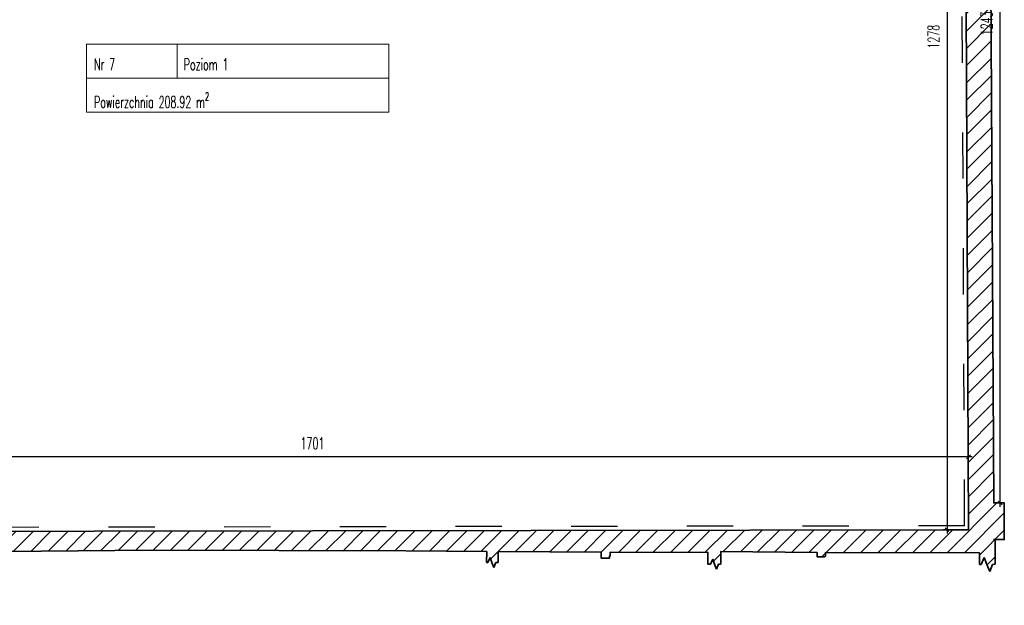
# Model space of a CAD drawing. Header units: millimetres. Extents: x 19887 to 192597, y -14203 to 39042.
# Tile 166 of 256: x 53758 to 56566, y -13524 to -11855. Entities that reach past the tile are written whole.
import ezdxf

# ---------------------------------------------------------------- set-up
doc = ezdxf.new("R2010")
doc.units = ezdxf.units.MM
doc.linetypes.add('ACAD_ISO03W100', pattern=[30, 12, -18])
doc.layers.get('Defpoints').update_dxf_attribs({"color": 4})
doc.layers.add('Basen_rzut_poziom_1_obrys', color=252, linetype='Continuous', lineweight=35)
doc.layers.add('Tabela', color=1, linetype='Continuous', lineweight=0)
for name, color, linetype in [('Sufit podwieszany', 252, 'Continuous'), ('Wymiarowanie', 3, 'Continuous'), ('Wypełnienie', 252, 'Continuous')]:
    doc.layers.add(name, color=color, linetype=linetype)
doc.styles.add('ROMANS', font='romans.shx', dxfattribs={"width": 0.6})
doc.styles.get("Standard").update_dxf_attribs({"font": 'arial.ttf'})
doc.dimstyles.new('000001FB70622F18', dxfattribs={"dimtxt": 20, "dimasz": 5, "dimexe": 5, "dimexo": 1, "dimgap": 20, "dimtad": 1, "dimtoh": 1, "dimdec": 0, "dimtxsty": 'Standard', "dimblk": 'OBLIQUE', "dimcen": 0, "dimdle": 5, "dimclrd": 252, "dimclre": 252, "dimclrt": 252, "dimadec": 0, "dimazin": 0, "dimtfac": 1, "dimtdec": 0, "dimtmove": 0, "dimatfit": 3, "dimldrblk": 'OBLIQUE', "dimfxl": 150, "dimfxlon": 1, "dimlwd": 25, "dimlwe": 25, "dimarcsym": 1})

# ---------------------------------------------------------------- blocks, each defined once
blk = doc.blocks.new('_Oblique')
at = {"color": 0, "linetype": 'ByBlock', "lineweight": -2}
blk.add_line((-0.5, -0.5), (0.5, 0.5), dxfattribs=at)
blk = doc.blocks.new('*D842')
at = {"layer": 'Defpoints', "color": 0}
for p in [(3714.8, -5151.4), (3761.1, -5151.4), (3752.9, -6394.4)]:
    blk.add_point(p, dxfattribs=at)
at = {"layer": 'Wymiarowanie', "color": 252, "linetype": 'Continuous', "lineweight": 25}
for p, q in [((3715.8, -5151.4), (3766.1, -5151.4)), ((3761.1, -6399.4), (3761.1, -5146.4)), ((3753.9, -6394.4), (3766.1, -6394.4))]:
    blk.add_line(p, q, dxfattribs=at)
at = {"layer": 'Wymiarowanie', "color": 252, "linetype": 'ByBlock', "lineweight": 25, "xscale": 5, "yscale": 5, "zscale": 5}
for p, rotation in [((3761.1, -5151.4), 90.00000000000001), ((3761.1, -6394.4), 270)]:
    blk.add_blockref('_Oblique', p, dxfattribs=dict(at, rotation=rotation))
at = {"layer": 'Wymiarowanie', "color": 252, "insert": (3743.6, -5772.9), "char_height": 15, "attachment_point": 5, "rotation": 90, "style": 'ROMANS'}
blk.add_mtext('1243', dxfattribs=at)
blk = doc.blocks.new('*D902')
at = {"layer": 'Defpoints', "color": 0}
for p in [(3714.8, -5151.4), (3692.3, -6429.1), (3720.1, -6429.1)]:
    blk.add_point(p, dxfattribs=at)
at = {"layer": 'Wymiarowanie', "color": 252, "linetype": 'Continuous', "lineweight": 25}
for p, q in [((3713.8, -5151.4), (3687.3, -5151.4)), ((3692.3, -5146.4), (3692.3, -6434.1)), ((3719.1, -6429.1), (3687.3, -6429.1))]:
    blk.add_line(p, q, dxfattribs=at)
at = {"layer": 'Wymiarowanie', "color": 252, "linetype": 'ByBlock', "lineweight": 25, "xscale": 5, "yscale": 5, "zscale": 5}
for p, rotation in [((3692.3, -5151.4), 90.00000000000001), ((3692.3, -6429.1), 270)]:
    blk.add_blockref('_Oblique', p, dxfattribs=dict(at, rotation=rotation))
at = {"layer": 'Wymiarowanie', "color": 252, "insert": (3674.8, -5790.2), "char_height": 15, "attachment_point": 5, "rotation": 90, "style": 'ROMANS'}
blk.add_mtext('1278', dxfattribs=at)
blk = doc.blocks.new('*D961')
at = {"layer": 'Defpoints', "color": 0}
for p in [(2019.3, -6334.7), (2019.3, -6431.7), (3720.1, -6429.1)]:
    blk.add_point(p, dxfattribs=at)
at = {"layer": 'Wymiarowanie', "color": 252, "linetype": 'Continuous', "lineweight": 25}
for p, q in [((2019.3, -6430.7), (2019.3, -6329.7)), ((3720.1, -6428.1), (3720.1, -6329.7)), ((3725.1, -6334.7), (2014.3, -6334.7))]:
    blk.add_line(p, q, dxfattribs=at)
at = {"layer": 'Wymiarowanie', "color": 252, "linetype": 'ByBlock', "lineweight": 25, "xscale": 5, "yscale": 5, "zscale": 5, "rotation": 180}
blk.add_blockref('_Oblique', (2019.3, -6334.7), dxfattribs=at)
at = {"layer": 'Wymiarowanie', "color": 252, "linetype": 'ByBlock', "lineweight": 25, "xscale": 5, "yscale": 5, "zscale": 5}
blk.add_blockref('_Oblique', (3720.1, -6334.7), dxfattribs=at)
at = {"layer": 'Wymiarowanie', "color": 252, "insert": (2869.7, -6317.2), "char_height": 15, "attachment_point": 5, "style": 'ROMANS'}
blk.add_mtext('1701', dxfattribs=at)
blk = doc.blocks.new('G$CF5E15B28')
at = {"layer": 'Wypełnienie'}
h = blk.add_hatch(dxfattribs=at)
h.set_pattern_fill('ANSI31', color=253, scale=5, angle=90)
h.set_pattern_definition([(45, (3252.028, -2175.285), (-11.22532, 11.22532), [])])
h.paths.add_polyline_path([(2041, -6527), (2041.3, -6461.1), (2661.1, -6455.8), (3095.5, -6457.4), (3095.4, -6471.7), (3096.9, -6471.7), (3099.8, -6465.3), (3104.7, -6478), (3107.2, -6471.7), (3110.3, -6471.5), (3110.5, -6457.4), (3244.1, -6458.2), (3244.1, -6466.1), (3254.7, -6466.1), (3255.4, -6463.3), (3255.4, -6458.2), (3382.3, -6458.6), (3382.2, -6473.7), (3385.6, -6473.7), (3388.6, -6467.4), (3393.5, -6480.1), (3395.9, -6473.7), (3399.1, -6473.6), (3399.1, -6457.3), (3524, -6458.7), (3524, -6464.3), (3533.6, -6464.3), (3534.9, -6462.5), (3534.9, -6458.5), (3734.4, -6459.2), (3734.2, -6474), (3736.4, -6474), (3740.6, -6464.9), (3747.6, -6483.1), (3751.1, -6474), (3754.6, -6473.8), (3754.7, -6441.8), (3766.5, -6441.8), (3766.5, -6394.4), (3752.9, -6394.4), (3744.9, -4921), (3733.8, -4921), (3733.8, -4933.7), (3715.7, -4933.7), (3714.8, -5140.2), (3599.8, -5140.2), (3599.8, -5147.1), (3605.2, -5147.1), (3605.2, -5151.8), (3714.7, -5151.4), (3720.1, -6429.1), (2019.3, -6431.7), (2019.3, -6462.6), (2023.8, -6462.6), (2023.8, -6527)])
at = {"layer": 'Basen_rzut_poziom_1_obrys', "color": 253, "elevation": 0}
for points in [[(3720.1, -6429.1), (3714.8, -5263.5)], [(3766.5, -6414.2), (3766.5, -6414.2), (3766.5, -6394.4), (3752.9, -6394.4), (3746.4, -5269.3)], [(3754.7, -6441.8), (3766.5, -6441.8), (3766.5, -6414.2), (3766.5, -6414.2)], [(3720.1, -6429.1), (2019.3, -6431.7)], [(3754.6, -6473.8), (3754.7, -6441.8)], [(2041.3, -6461.1), (2661.1, -6455.8)], [(2661.1, -6455.8), (2661.1, -6455.8), (2661.1, -6455.8), (2990.5, -6456.5)], [(2990.5, -6456.5), (3095.5, -6457.4)], [(3095.4, -6471.7), (3095.5, -6457.4)], [(3110.5, -6457.4), (3110.3, -6471.5)], [(3110.5, -6457.4), (3244.1, -6458.2), (3244.1, -6464.6), (3244.1, -6464.6), (3244.1, -6464.6)], [(3382.2, -6473.7), (3382.3, -6458.6), (3255.4, -6458.2), (3255.4, -6463.3), (3254.7, -6463.3), (3254.7, -6466.1), (3244.1, -6466.1), (3244.1, -6464.6)], [(3734.2, -6474), (3734.4, -6459.2), (3534.9, -6458.5), (3534.9, -6463.3), (3534.3, -6463.3), (3533.6, -6464.3), (3524, -6464.3), (3524, -6458.7), (3399.1, -6457.3), (3399.1, -6473.6)], [(3096.9, -6471.7), (3095.4, -6471.7)], [(3099.8, -6465.3), (3096.9, -6471.7)], [(3102.3, -6471.7), (3099.8, -6465.3)], [(3104.7, -6478), (3102.3, -6471.7)], [(3107.2, -6471.7), (3104.7, -6478)], [(3110.3, -6471.5), (3107.2, -6471.7)], [(3110.3, -6471.5), (3107.2, -6471.7)], [(3388.6, -6467.4), (3385.6, -6473.7)], [(3391, -6473.7), (3388.6, -6467.4)], [(3740.6, -6464.9), (3736.4, -6474)], [(3744.1, -6474), (3740.6, -6464.9)], [(3385.6, -6473.7), (3382.2, -6473.7)], [(3393.5, -6480.1), (3391, -6473.7)], [(3395.9, -6473.7), (3393.5, -6480.1)], [(3399.1, -6473.6), (3395.9, -6473.7)], [(3399.1, -6473.6), (3395.9, -6473.7)], [(3736.4, -6474), (3734.2, -6474)], [(3747.6, -6483.1), (3744.1, -6474)], [(3751.1, -6474), (3747.6, -6483.1)], [(3754.6, -6473.8), (3751.1, -6474)], [(3754.6, -6473.8), (3751.1, -6474)]]:
    blk.add_lwpolyline(points, dxfattribs=at)
at = {"layer": 'Basen_rzut_poziom_1_obrys', "color": 253, "linetype": 'ACAD_ISO03W100', "ltscale": 5, "elevation": 0}
blk.add_lwpolyline([(3715.1, -6429.1), (3715.1, -6429.1)], dxfattribs=at)
at = {"layer": 'Sufit podwieszany', "color": 253, "linetype": 'ACAD_ISO03W100', "ltscale": 5, "elevation": 0}
for points in [[(3715.1, -6424.1), (3709.8, -5263.5)], [(3715.1, -6424.1), (2019.3, -6426.7)]]:
    blk.add_lwpolyline(points, dxfattribs=at)
at = {"layer": 'Tabela', "color": 253, "elevation": 0}
blk.add_lwpolyline([(2576.7, -5799.9), (2968.7, -5799.9), (2968.7, -5888), (2576.7, -5888)], close=True, dxfattribs=at)
for points in [[(2694.3, -5799.9), (2694.3, -5844)], [(2576.7, -5844), (2968.7, -5844)]]:
    blk.add_lwpolyline(points, dxfattribs=at)
at = {"layer": 'Wymiarowanie', "color": 253}
for p, q in [((3752.9, -6394.4, 0), (3766.5, -6394.4, 0)), ((3766.5, -6394.4, 0), (3766.5, -6441.8, 0)), ((3766.5, -6441.8, 0), (3752.6, -6441.8, 0))]:
    blk.add_line(p, q, dxfattribs=at)
at = {"layer": 'Tabela', "color": 253, "char_height": 15, "width": 61580.813, "attachment_point": 1, "style": 'ROMANS'}
for s, insert in [('Nr 7', (2586.4, -5818.6, 0)), ('Poziom 1', (2702.8, -5818.6, 0)), ('\\A1;Powierzchnia 208.92 m{\\H0.7x;\\S2^ ;}', (2586.4, -5862.3, 0))]:
    blk.add_mtext(s, dxfattribs=dict(at, insert=insert))
at = {"layer": 'Wymiarowanie', "color": 253}
for base, p1, p2, angle, override, picture, middle in [((3692.3, -6429.1, 0), (3714.8, -5151.4, 0), (3720.1, -6429.1, 0), 90, {"dimtxt": 15, "dimgap": 10, "dimtxsty": 'ROMANS'}, '*D902', (3674.8, -5790.2, 0)), ((3761.1, -5151.4, 0), (3752.9, -6394.4, 0), (3714.8, -5151.4, 0), 90, {"dimtxt": 15, "dimgap": 10, "dimtxsty": 'ROMANS', "dimtmove": 1}, '*D842', (3743.6, -5772.9, 0)), ((2019.3, -6334.7, 0), (3720.1, -6429.1, 0), (2019.3, -6431.7, 0), 0, {"dimtxt": 15, "dimgap": 10, "dimtxsty": 'ROMANS'}, '*D961', (2869.7, -6317.2, 0))]:
    dim = blk.add_linear_dim(base=base, p1=p1, p2=p2, angle=angle, dimstyle='000001FB70622F18', override=override, dxfattribs=at)
    dim.commit()
    dim.dimension.update_dxf_attribs({"geometry": picture, "text_midpoint": middle})

msp = doc.modelspace()

# ---------------------------------------------------------------- block references
at = {"xscale": 2.2, "yscale": 2.2, "zscale": 2.2}
msp.add_blockref('G$CF5E15B28', (48279.4, 835.1, 0), dxfattribs=at)

doc.saveas('drawing.dxf')
